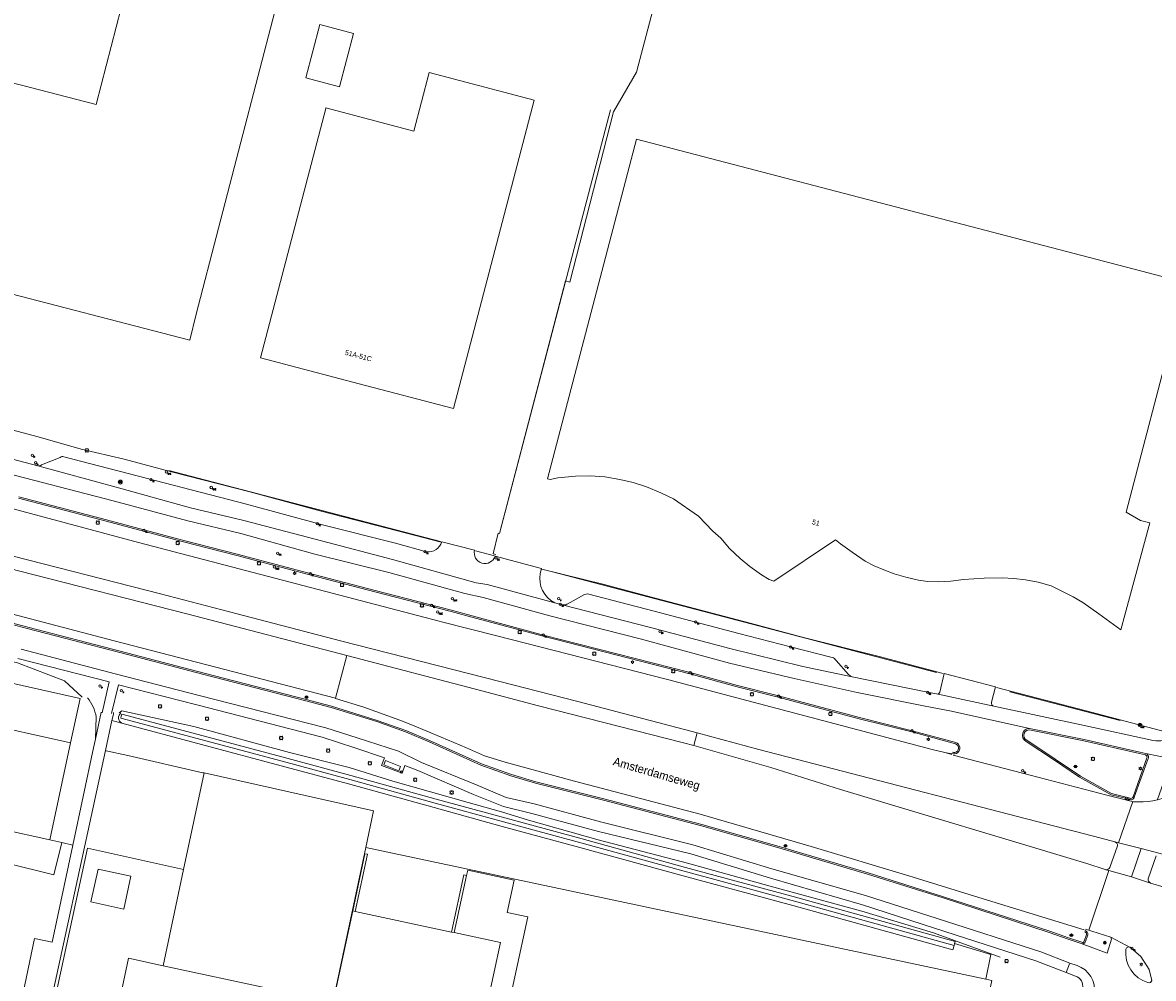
# Model space of a CAD drawing. Header units: metres. Extents: x 151448 to 154749, y 463108 to 465296.
# Tile 242 of 256: x 153315 to 153483, y 463946 to 464088. Entities that reach past the tile are written whole.
import ezdxf
from ezdxf.enums import TextEntityAlignment as Align

# ---------------------------------------------------------------- set-up
doc = ezdxf.new("R2010")
doc.units = ezdxf.units.M
doc.layers.get('0').update_dxf_attribs({"lineweight": 9})
for name, color, linetype, lineweight in [('B-ME-GR-BOOM-S', 253, 'Continuous', 9), ('B-ME-GR-HAAG-G', 253, 'Continuous', 9), ('B-ME-GW-WATERGANG_INSTEEK-G', 253, 'Continuous', 9), ('B-ME-IE-MEUBILAIR_AFVALBAK-S', 253, 'Continuous', 9), ('B-ME-IE-MEUBILAIR_BRANDKRAAN-S', 253, 'Continuous', 9), ('B-ME-IE-MEUBILAIR_LICHTMAST-S', 253, 'Continuous', 9), ('B-ME-IE-MEUBILAIR_PAAL-S', 253, 'Continuous', 9), ('B-ME-IE-MEUBILAIR_STRAATKOLK-S', 253, 'Continuous', 9), ('B-ME-IE-MEUBILAIR_TROTTOIRKOLK-S', 253, 'Continuous', 9), ('B-ME-IE-MEUBILAIR_VERKEERSBORD-S', 253, 'Continuous', 9), ('B-ME-IE-MEUBILAIR_VERKEERSLICHT-S', 253, 'Continuous', 9), ('B-ME-IE-MEUBILAIR_WEGMEUBILAIR_ZITBANK-G', 253, 'Continuous', 9), ('B-ME-IE-TERREINAFSCHEIDING_KUNSTMATIG_HEKWERK-G', 253, 'Continuous', 9), ('B-ME-KL-DATA_VERKLIKKER-S', 253, 'Continuous', 9), ('B-ME-KL-GAS_AFSLUITER-S', 253, 'Continuous', 9), ('B-ME-KL-WATER_AFSLUITER-S', 253, 'Continuous', 9), ('B-ME-RI-PUT-S', 253, 'Continuous', 9), ('B-ME-VH-KANTOPSLUITING_ELEMENT_INRIT-G', 253, 'Continuous', 9), ('B-ME-VH-KANTOPSLUITING_VOORKANTBAND-G', 253, 'Continuous', 9), ('B-ME-VH-MATERIAALGRENS-G', 253, 'Continuous', 9), ('B-ME-VH-VERHARDING_ASFALT-G', 253, 'Continuous', 9), ('B-ME-VH-VERHARDING_TEGEL-G', 253, 'Continuous', 9), ('B-PV-GR-BEPLANTING_CULTUUR_BOSPLANTSOEN-GV', 253, 'Continuous', 9), ('B-PV-GR-GROENVOORZIENING-GV', 253, 'Continuous', 9), ('B-PV-GR-HAAG-GV', 253, 'Continuous', 9), ('B-PV-IE-TERREINAFSCHEIDING_KUNSTMATIG_HEKWERK-G', 253, 'Continuous', 9), ('B-PV-IE-TERREINAFSCHEIDING_KUNSTMATIG_MUUR-G', 253, 'Continuous', 9), ('B-PV-OG-BEBOUWING-GV', 1, 'Continuous', 9), ('B-PV-OG-BEBOUWING-T18', 2, 'Continuous', 9), ('B-PV-OG-TERREIN_BEGROEID-GV', 253, 'Continuous', 9), ('B-PV-OG-TERREIN_ERF-GV', 253, 'Continuous', 9), ('B-PV-OG-TOPOGRAFIE-T18', 2, 'Continuous', 9), ('B-PV-OG-WATER-GV', 253, 'Continuous', 9), ('B-PV-VH-GESLOTENVERHARDING_ASFALT-GV', 253, 'Continuous', 9), ('B-PV-VH-ONVERHARD_ZAND-GV', 253, 'Continuous', 9), ('B-PV-VH-OPENVERHARDING_BETONSTRAATSTEEN-GV', 253, 'Continuous', 9), ('B-PV-VH-OPENVERHARDING_STRAATBAKSTEEN-GV', 253, 'Continuous', 9), ('B-PV-VH-OPENVERHARDING_TEGEL-GV', 253, 'Continuous', 9)]:
    doc.layers.add(name, color=color, linetype=linetype, lineweight=lineweight)
doc.styles.add('18_100', font='romans', dxfattribs={"width": 0.8, "height": 0.18})
doc.styles.add('18_200', font='romans', dxfattribs={"width": 0.8, "height": 0.36})
doc.styles.add('Drong', font='txt', dxfattribs={"height": 1.8})

# ---------------------------------------------------------------- blocks, each defined once
blk = doc.blocks.new('boom')
for centre, major_axis, start_param, end_param in [((-0.12, 0.12), (-0.0916, 0.0916), 4.266828, 8.299543), ((0.12, 0.12), (0.0916, 0.0916), 4.266828, 8.299543), ((-0.12, -0.12), (0.0916, 0.0916), 1.125235, 5.15795), ((0.12, -0.12), (-0.0916, 0.0916), 1.125235, 5.15795)]:
    blk.add_ellipse(centre, major_axis=major_axis, ratio=1, start_param=start_param, end_param=end_param)
at = {"style": '18_200', "width": 0.8}
blk.add_attdef('HOOGTE', (0.31, 0.12), '', height=0.25, dxfattribs=at)
blk = doc.blocks.new('TROTTOIRKOLK')
at = {"ltscale": 2}
blk.add_ellipse((0, 0), major_axis=(-0.127, 0.127), ratio=1, start_param=3.926991, end_param=10.210176, dxfattribs=at)
at = {"ltscale": 2, "style": '18_100', "width": 0.8}
blk.add_text('TK', height=0.216, dxfattribs=at).set_placement((0.19, -0.37))
at = {"style": '18_200', "width": 0.8}
blk.add_attdef('HOOGTE', (0.21, 0.18), '', height=0.25, dxfattribs=at)
blk = doc.blocks.new('PAAL')
at = {"ltscale": 2}
blk.add_ellipse((0, 0), major_axis=(-0.181, 0), ratio=1, start_param=3.926991, end_param=10.210176, dxfattribs=at)
at = {"ltscale": 2, "style": '18_200', "width": 0.8}
blk.add_text('P', height=0.218, dxfattribs=at).set_placement((0.22, -0.38))
at = {"style": '18_200', "width": 0.8}
blk.add_attdef('HOOGTE', (0.24, 0.2), '', height=0.25, dxfattribs=at)
blk = doc.blocks.new('STRAATKOLK')
at = {"ltscale": 2}
blk.add_ellipse((0, 0), major_axis=(-0.127, 0.127), ratio=1, start_param=3.926991, end_param=10.210176, dxfattribs=at)
at = {"ltscale": 2, "style": '18_100', "width": 0.8}
blk.add_text('SK', height=0.216, dxfattribs=at).set_placement((0.19, -0.37))
at = {"style": '18_200', "width": 0.8}
blk.add_attdef('HOOGTE', (0.29, 0.21), '', height=0.25, dxfattribs=at)
blk = doc.blocks.new('LICHTMAST')
at = {"ltscale": 0.1}
for p, q in [((-0.11, 0.06), (-0.22, 0.13)), ((0, 0.13), (0, 0.25)), ((0.11, 0.06), (0.22, 0.13)), ((-0.11, -0.06), (-0.22, -0.13)), ((0, -0.13), (0, -0.25)), ((0.11, -0.06), (0.22, -0.13))]:
    blk.add_line(p, q, dxfattribs=at)
blk.add_circle((0, 0), 0.127, dxfattribs=at)
at = {"style": '18_200', "width": 0.8}
blk.add_attdef('HOOGTE', (0.25, 0.24), '', height=0.25, dxfattribs=at)
blk = doc.blocks.new('verkeersbord')
blk.add_line((-0.3, 0), (0.3, 0))
for radius in [0.2, 0.0745]:
    blk.add_circle((0, 0), radius)
at = {"style": '18_200', "width": 0.8}
blk.add_attdef('HOOGTE', (0.24, 0.18), '', height=0.25, dxfattribs=at)
blk = doc.blocks.new('kabelverklikker')
at = {"ltscale": 2}
blk.add_ellipse((0, 0), major_axis=(-0.127, 0.127), ratio=1, start_param=3.926991, end_param=10.210176, dxfattribs=at)
at = {"ltscale": 2, "style": '18_100', "width": 0.8}
blk.add_text('KLIC', height=0.216, dxfattribs=at).set_placement((0.19, -0.37))
at = {"style": '18_200', "width": 0.8}
blk.add_attdef('HOOGTE', (0.26, 0.12), '', height=0.25, dxfattribs=at)
blk = doc.blocks.new('put')
at = {"color": 0, "ltscale": 0.5}
for p, q in [((-0.3, 0.06), (-0.06, 0.05)), ((-0.3, 0.03), (-0.03, 0.03)), ((-0.3, 0), (0, 0)), ((-0.29, 0.08), (-0.08, 0.08)), ((-0.28, 0.11), (-0.11, 0.11)), ((-0.27, 0.14), (-0.14, 0.14)), ((-0.27, 0.14), (-0.14, 0.14)), ((-0.25, 0.16), (-0.16, 0.16)), ((-0.23, 0.19), (-0.19, 0.19)), ((0, 0), (0.3, 0)), ((0.03, 0.03), (0.3, 0.03)), ((0.05, 0.05), (0.29, 0.05)), ((0.08, 0.08), (0.29, 0.08)), ((0.11, 0.11), (0.28, 0.11)), ((0.14, 0.14), (0.27, 0.14)), ((0.16, 0.16), (0.25, 0.16)), ((0.19, 0.19), (0.23, 0.19)), ((-0.3, -0.03), (-0.03, -0.03)), ((-0.3, -0.05), (-0.05, -0.05)), ((-0.29, -0.08), (-0.08, -0.08)), ((-0.28, -0.11), (-0.11, -0.11)), ((-0.27, -0.14), (-0.14, -0.14)), ((-0.25, -0.16), (-0.16, -0.16)), ((-0.23, -0.19), (-0.19, -0.19)), ((0.03, -0.03), (0.3, -0.03)), ((0.05, -0.05), (0.29, -0.06)), ((0.08, -0.08), (0.29, -0.08)), ((0.11, -0.11), (0.28, -0.11)), ((0.14, -0.14), (0.27, -0.14)), ((0.16, -0.16), (0.25, -0.16)), ((0.19, -0.19), (0.23, -0.19))]:
    blk.add_line(p, q, dxfattribs=at)
at = {"ltscale": 0.5}
for p, q in [((-0.21, 0.21), (0.21, -0.21)), ((0.21, 0.21), (-0.21, -0.21))]:
    blk.add_line(p, q, dxfattribs=at)
blk.add_ellipse((0, 0), major_axis=(-0.212, 0.212), ratio=1, start_param=3.926991, end_param=10.210176, dxfattribs=at)
at = {"style": '18_200', "width": 0.8}
blk.add_attdef('HOOGTE', (0.4, 0.26), '', height=0.25, dxfattribs=at)
blk = doc.blocks.new('gasafsluiter')
at = {"ltscale": 2}
blk.add_ellipse((0, 0), major_axis=(-0.181, 0), ratio=1, start_param=3.926991, end_param=10.210176, dxfattribs=at)
at = {"ltscale": 2, "style": '18_200', "width": 0.8}
blk.add_text('GAS', height=0.218, dxfattribs=at).set_placement((0.22, -0.38))
at = {"style": '18_200', "width": 0.8}
blk.add_attdef('HOOGTE', (0.27, 0.13), '', height=0.25, dxfattribs=at)
blk = doc.blocks.new('waterafsluiter')
at = {"ltscale": 2}
blk.add_ellipse((0, 0), major_axis=(-0.127, 0.127), ratio=1, start_param=1.570796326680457, end_param=7.853981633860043, dxfattribs=at)
at = {"ltscale": 2, "style": '18_200', "width": 0.8}
blk.add_text('WA', height=0.216, dxfattribs=at).set_placement((0.16, -0.32))
at = {"style": '18_200', "width": 0.8}
blk.add_attdef('HOOGTE', (0.23, 0.16), '', height=0.25, dxfattribs=at)
blk = doc.blocks.new('BRANDKRAAN')
at = {"ltscale": 2}
blk.add_ellipse((0, 0), major_axis=(-0.127, 0.127), ratio=1, start_param=3.926991, end_param=10.210176, dxfattribs=at)
at = {"ltscale": 2, "style": '18_100', "width": 0.8}
blk.add_text('BKR', height=0.216, dxfattribs=at).set_placement((0.18, -0.38))
at = {"style": '18_200', "width": 0.8}
blk.add_attdef('HOOGTE', (0.29, 0.2), '', height=0.25, dxfattribs=at)
blk = doc.blocks.new('verkeerslicht')
h = blk.add_hatch()
h.set_pattern_fill('ANSI31', color=256, scale=0.0045, style=0)
h.set_pattern_definition([(45, (-99614.369806, -220088.543568), (-0.0101027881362, 0.0101027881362), [])])
edge = h.paths.add_edge_path()
edge.add_ellipse((0, 0), major_axis=(-0.0895, 0.0895), ratio=1, start_angle=0, end_angle=360)
edge = h.paths.add_edge_path(flags=16)
edge.add_arc((0, 0), 0.0678, 0, 360)
blk.add_circle((0, 0), 0.0678)
blk.add_ellipse((0, 0), major_axis=(0.149, 0.149), ratio=1)
blk.add_ellipse((0, 0), major_axis=(-0.0895, 0.0895), ratio=1, start_param=1.570796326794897, end_param=7.853981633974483)
at = {"style": '18_200', "width": 0.8}
blk.add_attdef('HOOGTE', (0.26, 0.21), '', height=0.25, dxfattribs=at)
blk = doc.blocks.new('afvalbak')
for radius in [0.175, 0.125]:
    blk.add_circle((0, 0), radius)
at = {"style": '18_200', "width": 0.8}
blk.add_attdef('HOOGTE', (0.24, 0.19), '', height=0.25, dxfattribs=at)

msp = doc.modelspace()

# ---------------------------------------------------------------- linework, layer by layer
at = {"layer": 'B-ME-GR-HAAG-G', "ltscale": 0.2}
for points in [[(153314.403, 464017.229), (153327.462, 464013.808), (153338.77, 464010.782), (153346.928, 464008.687), (153358.352, 464005.671), (153368.831, 464002.934), (153378.844, 464000.33), (153382.454, 463999.349), (153392.533, 463996.644), (153414.397, 463991.042), (153421.444, 463989.136), (153427.566, 463987.581), (153439.597, 463984.37), (153447.451, 463982.401), (153453.963, 463980.635, -1.039722), (153453.507, 463979.379, -1.039722)], [(153303.055, 464001.36), (153315.775, 463997.992), (153329.534, 463994.411), (153342.078, 463991.159), (153357.233, 463987.213), (153361.024, 463986.257), (153367.836, 463984.131), (153372.115, 463982.62), (153375.632, 463981.118), (153383.348, 463977.669), (153387.822, 463976.071), (153391.484, 463974.993), (153401.568, 463972.431), (153416.194, 463968.642), (153427.716, 463965.33), (153440.94, 463961.431), (153452.187, 463957.88), (153467.996, 463952.747), (153470.817, 463951.731), (153472.798, 463951.093, 0.6618969), (153473.109, 463951.243), (153473.492, 463952.227, 0.3108804), (153473.193, 463952.65)]]:
    msp.add_lwpolyline(points, format="xyb", dxfattribs=at)
msp.add_lwpolyline([(153479.976, 463972.564), (153477.211, 463973.235), (153472.563, 463975.841), (153468.834, 463978.37), (153464.613, 463981.173, -0.9531123), (153465.193, 463982.683), (153473.106, 463981.09), (153481.388, 463979.194), (153482.257, 463978.98, -0.4396938), (153482.489, 463978.532), (153480.411, 463972.736, -0.5282478)], format="xyb", close=True, dxfattribs=at)
at = {"layer": 'B-ME-GW-WATERGANG_INSTEEK-G'}
for points in [[(153323.898, 463987.589), (153321.283, 463990.038), (153314.25, 463992.673), (153301.469, 463995.594), (153285.815, 463999.334), (153272.302, 464002.308), (153261.41, 464004.813), (153239.432, 464009.19), (153227.24, 464008.959), (153216.948, 464011.565), (153202.888, 464014.09), (153189.703, 464017.323), (153181.22, 464018.888)], [(153460.61, 463948.883), (153450.678, 463952.514), (153440.036, 463955.705), (153426.378, 463959.451), (153414.029, 463962.861), (153400.767, 463966.36), (153390.377, 463969.264), (153386.336, 463970.498), (153381.397, 463971.883), (153370.146, 463975.08), (153363.665, 463977.131), (153354.766, 463979.356), (153340.501, 463983.231), (153329.819, 463985.53), (153329.379, 463985.248)]]:
    msp.add_lwpolyline(points, dxfattribs=at)
at = {"layer": 'B-ME-IE-MEUBILAIR_WEGMEUBILAIR_ZITBANK-G'}
msp.add_lwpolyline([(153369.066, 463978.15), (153371.321, 463977.246), (153371.061, 463976.596), (153368.806, 463977.5)], close=True, dxfattribs=at)
at = {"layer": 'B-ME-IE-TERREINAFSCHEIDING_KUNSTMATIG_HEKWERK-G', "ltscale": 0.2}
for points in [[(153336.799, 464021.325), (153377.283, 464010.751)], [(153393.948, 464006.254), (153451.155, 463991.244)], [(153462.064, 463988.365), (153478.503, 463984.124)]]:
    msp.add_lwpolyline(points, dxfattribs=at)
at = {"layer": 'B-ME-VH-KANTOPSLUITING_ELEMENT_INRIT-G'}
for points in [[(153377.466, 464010.728), (153382.342, 464009.475)], [(153385.384, 464008.577), (153392.33, 464006.744)], [(153452.301, 463991.13), (153459.91, 463989.101)]]:
    msp.add_lwpolyline(points, dxfattribs=at)
at = {"layer": 'B-ME-VH-KANTOPSLUITING_VOORKANTBAND-G'}
for points in [[(153308.559, 464029.618), (153308.357, 464028.722, 0.4229709), (153311.577, 464023.526), (153317.273, 464022.044, 0.2717578), (153317.855, 464022.177), (153320.621, 464023.291, -0.2435087), (153321.147, 464023.378), (153348.366, 464016.333), (153359.687, 464013.254), (153370.54, 464010.497), (153375.185, 464009.231, 0.3677442), (153377.466, 464010.728)], [(153314.459, 464017.421), (153327.513, 464014.001), (153338.821, 464010.975), (153346.978, 464008.881), (153358.403, 464005.864), (153368.882, 464003.128), (153378.895, 464000.523), (153382.506, 463999.542), (153392.584, 463996.837), (153414.448, 463991.235), (153421.495, 463989.329), (153427.616, 463987.775), (153439.647, 463984.564), (153447.502, 463982.595), (153454.019, 463980.827, -1.0425292), (153453.432, 463979.194)], [(153382.342, 464009.475, 0.9746425), (153385.384, 464008.577)], [(153392.33, 464006.744), (153392.111, 464005.979, 0.3340291), (153394.267, 464001.642), (153395.39, 464001.336, 0.1523661), (153396.087, 464001.412), (153396.128, 464001.451), (153398.733, 464002.889, -0.0825725), (153399.17, 464002.955), (153409.106, 464000.405), (153421.717, 463997.052), (153429.416, 463995.061), (153435.599, 463993.476, -0.2156253), (153436.174, 463993.054), (153438.047, 463990.983, 0.0938946), (153438.572, 463990.609), (153449.803, 463988.317), (153451.131, 463988.057, 0.4600301), (153451.614, 463988.317), (153452.301, 463991.13)], [(153474.623, 463943.391, 0.3687131), (153472.075, 463947.617), (153471.009, 463948.003), (153466.686, 463949.658), (153451.259, 463954.614), (153440.575, 463958.038), (153426.62, 463962.047), (153414.848, 463965.608), (153401.082, 463969.032), (153391.222, 463971.69), (153387.056, 463972.645), (153382.706, 463974.467), (153374.441, 463977.862), (153371.016, 463979.53), (153364.856, 463981.522), (153360.203, 463983.031), (153341.301, 463987.835), (153328.784, 463991.083), (153314.83, 463994.72)], [(153459.91, 463989.101), (153459.34, 463986.821, 0.4282224), (153459.696, 463986.227), (153473.401, 463983.324), (153482.978, 463981.225, 0.3921332), (153488.122, 463983.844), (153489.177, 463986.465)], [(153473.262, 463952.838, -0.328561), (153473.691, 463952.187), (153473.308, 463951.203, -0.5741069), (153472.705, 463950.913), (153470.752, 463951.542), (153467.934, 463952.557)]]:
    msp.add_lwpolyline(points, format="xyb", dxfattribs=at)
for points in [[(153479.899, 463972.377), (153477.137, 463973.047), (153472.458, 463975.671), (153468.723, 463978.204), (153464.516, 463980.997, -0.938668), (153465.244, 463982.877), (153473.148, 463981.286), (153481.434, 463979.389), (153482.307, 463979.174, -0.4407096), (153482.677, 463978.464), (153480.603, 463972.679, -0.4926226)], [(153483.216, 463945.418, -0.4387725), (153482.618, 463945.086, -0.3597504), (153479.33, 463950.031, -0.6137487), (153480.058, 463950.268), (153481.587, 463948.981), (153482.812, 463947.03)]]:
    msp.add_lwpolyline(points, format="xyb", close=True, dxfattribs=at)
at = {"layer": 'B-ME-VH-MATERIAALGRENS-G', "ltscale": 0.3}
for points in [[(153317.273, 464022.044), (153328.96, 464018.872), (153340.035, 464015.785), (153347.982, 464013.9), (153359.541, 464010.879), (153370.099, 464008.102), (153382.572, 464004.609), (153384.21, 464004.36), (153395.39, 464001.336), (153408.541, 463997.971), (153420.349, 463994.842), (153431.231, 463992.143), (153438.572, 463990.609)], [(153311.224, 464021.286), (153328.514, 464016.833), (153339.65, 464013.834), (153347.508, 464011.94), (153358.535, 464008.863), (153369.556, 464006.134), (153380.878, 464003.006), (153383.623, 464002.403), (153393.559, 463999.675), (153407.017, 463996.281), (153420.292, 463992.659), (153429.943, 463990.385), (153439.309, 463988.267), (153449.433, 463986.226), (153453.123, 463985.545), (153465.244, 463982.877)], [(153451.131, 463988.057), (153459.696, 463986.227)], [(153482.307, 463979.174), (153486.208, 463978.424), (153484.053, 463972.351)]]:
    msp.add_lwpolyline(points, dxfattribs=at)
at = {"layer": 'B-ME-VH-MATERIAALGRENS-G', "ltscale": 0.3, "flags": 128}
msp.add_lwpolyline([(153477.105, 463951.855), (153480.058, 463950.268)], dxfattribs=at)
at = {"layer": 'B-ME-VH-VERHARDING_ASFALT-G'}
for points in [[(153303.005, 464001.166), (153315.724, 463997.799), (153329.484, 463994.217), (153342.028, 463990.965), (153357.183, 463987.019), (153360.97, 463986.064), (153367.773, 463983.941), (153372.042, 463982.434), (153375.552, 463980.935), (153383.273, 463977.483), (153387.76, 463975.881), (153391.431, 463974.8), (153401.518, 463972.237), (153416.141, 463968.449), (153427.66, 463965.138), (153440.882, 463961.24), (153452.126, 463957.69), (153467.934, 463952.557)], [(153326.894, 463985.257), (153327.91, 463989.856), (153314.305, 463993.329)], [(153470.949, 463947.896), (153470.468, 463946.569), (153465.946, 463948.308), (153450.833, 463953.207), (153440.132, 463956.675), (153426.43, 463960.628), (153414.537, 463964.255), (153400.8, 463967.592), (153390.887, 463970.255), (153386.656, 463971.305), (153382.176, 463973.093), (153373.871, 463976.682), (153371.929, 463977.405), (153371.556, 463976.288), (153368.48, 463977.406), (153368.939, 463978.527), (153364.49, 463980.05), (153359.634, 463981.608), (153340.993, 463986.429), (153329.324, 463989.424), (153328.285, 463985.141)], [(153473.313, 463953.033), (153477.105, 463951.855), (153477.204, 463951.54), (153476.535, 463949.468), (153472.705, 463950.913)]]:
    msp.add_lwpolyline(points, dxfattribs=at)
msp.add_lwpolyline([(153453.638, 463978.933), (153463.93, 463976.252), (153476.523, 463973.017), (153480.487, 463972.019, 0.2740491), (153490.358, 463976.711), (153490.489, 463977.144), (153491.035, 463976.976), (153491.781, 463978.837), (153493.541, 463983.057)], format="xyb", dxfattribs=at)
at = {"layer": 'B-ME-VH-VERHARDING_TEGEL-G'}
for points in [[(153308.476, 464028.689), (153317.351, 464026.326), (153323.743, 464024.531), (153330.136, 464023.044), (153336.26, 464021.364), (153337.416, 464021.072), (153348.854, 464018.158), (153359.51, 464015.262), (153370.867, 464012.374), (153377.37, 464010.675)], [(153382.456, 464009.366), (153385.312, 464008.604)], [(153392.344, 464006.649), (153401.64, 464004.336), (153409.445, 464002.271), (153423.363, 463998.609), (153431.329, 463996.484), (153442.618, 463993.617), (153452.155, 463991.088)], [(153460.056, 463989.018), (153473.451, 463985.535), (153485.253, 463982.434), (153487.33, 463987.44)]]:
    msp.add_lwpolyline(points, dxfattribs=at)
msp.add_lwpolyline([(153470.468, 463946.569), (153472.083, 463945.934, -0.3999854), (153472.799, 463943.981), (153469.607, 463933.95)], format="xyb", dxfattribs=at)
at = {"layer": 'B-PV-GR-BEPLANTING_CULTUUR_BOSPLANTSOEN-GV', "flags": 128}
msp.add_lwpolyline([(153268.39, 464001.792), (153268.165, 464000.817), (153267.937, 463999.83), (153323.582, 463987.398), (153322.172, 463980.782), (153319.088, 463966.323), (153320.853, 463965.933), (153322.505, 463965.568), (153325.589, 463980.027), (153325.87, 463981.344), (153326.001, 463984.637)], dxfattribs=at)
for points in [[(153322.172, 463980.782), (153323.582, 463987.398), (153267.937, 463999.83), (153266.359, 463992.981), (153307.855, 463983.944)], [(153319.088, 463966.323), (153322.172, 463980.782), (153307.855, 463983.944), (153266.359, 463992.981), (153263.039, 463978.573), (153304.618, 463969.518)], [(153459.22, 463949.278), (153453.837, 463950.91), (153453.757, 463950.621), (153453.57, 463949.946), (153429.721, 463956.552), (153413.392, 463960.989), (153398, 463965.223), (153386.464, 463968.351), (153376.296, 463971.148), (153363.543, 463974.677), (153353.512, 463977.372), (153329.78, 463983.708), (153328.328, 463984.096), (153327.359, 463979.637), (153327.485, 463979.609), (153330.714, 463978.896), (153341.879, 463976.334), (153342.049, 463976.295), (153367.28, 463970.663), (153366.119, 463965.22), (153458.461, 463945.599)], [(153317.472, 463934.165), (153317.969, 463934.065), (153324.684, 463965.087), (153338.99, 463961.933), (153342.049, 463976.295), (153341.879, 463976.334), (153330.714, 463978.896), (153327.485, 463979.609), (153327.359, 463979.637)]]:
    msp.add_lwpolyline(points, close=True, dxfattribs=at)
at = {"layer": 'B-PV-GR-BEPLANTING_CULTUUR_BOSPLANTSOEN-GV'}
msp.add_lwpolyline([(153326.001, 463984.637, 0.1193033), (153324.688, 463987.502, 0.1193033)], format="xyb", dxfattribs=at)
at = {"layer": 'B-PV-GR-GROENVOORZIENING-GV', "flags": 128}
for points in [[(153473.156, 463952.928), (153458.071, 463957.574), (153446.994, 463961.003), (153432.448, 463965.337), (153415.943, 463970.148), (153397.217, 463975.067), (153386.869, 463977.918), (153383.811, 463978.857), (153381.113, 463980.021), (153377.345, 463981.648), (153373.106, 463983.422), (153371.214, 463984.15), (153365.84, 463986.075), (153361.642, 463987.404), (153361.604, 463987.414), (153328.669, 463995.96), (153313.38, 464000), (153262.337, 464013.308), (153260.419, 464013.813), (153226.226, 464022.819), (153201.39, 464028.876), (153174.235, 464034.737), (153144.523, 464040.31)], [(153250.164, 464035.222), (153254.536, 464034.113), (153264.993, 464031.318), (153271.108, 464029.684), (153287.12, 464025.582), (153291.981, 464024.251), (153294.01, 464023.522), (153298.787, 464021.536), (153300.908, 464020.481), (153308.254, 464017.145), (153309.477, 464016.738), (153332.26, 464010.635), (153372.901, 464000), (153377.078, 463998.907), (153377.395, 463998.824), (153385.664, 463996.714), (153411.062, 463990.235), (153450.476, 463979.812), (153452.367, 463979.327), (153453.425, 463979.17)], [(153314.617, 464006.362), (153339.481, 464000), (153363.293, 463993.775), (153383.429, 463988.511), (153391.846, 463986.311), (153413.459, 463980.802), (153414.975, 463980.369), (153415.513, 463982.264), (153397.695, 463986.927), (153383.953, 463990.441), (153362.36, 463995.962), (153346.966, 464000), (153335.563, 464002.983), (153311.441, 464009.135)]]:
    msp.add_lwpolyline(points, dxfattribs=at)
at = {"layer": 'B-PV-GR-HAAG-GV', "flags": 128}
for points in [[(153473.156, 463952.928), (153458.071, 463957.574), (153446.994, 463961.003), (153432.448, 463965.337), (153415.943, 463970.148), (153397.217, 463975.067), (153386.869, 463977.918), (153383.811, 463978.857), (153381.113, 463980.021), (153377.345, 463981.648), (153373.106, 463983.422), (153371.214, 463984.15), (153365.84, 463986.075), (153361.642, 463987.404), (153361.604, 463987.414), (153328.669, 463995.96), (153313.38, 464000), (153262.337, 464013.308), (153260.419, 464013.813), (153226.226, 464022.819), (153201.39, 464028.876), (153174.235, 464034.737), (153144.523, 464040.31)], [(153250.164, 464035.222), (153254.536, 464034.113), (153264.993, 464031.318), (153271.108, 464029.684), (153287.12, 464025.582), (153291.981, 464024.251), (153294.01, 464023.522), (153298.787, 464021.536), (153300.908, 464020.481), (153308.254, 464017.145), (153309.477, 464016.738), (153332.26, 464010.635), (153372.901, 464000), (153377.078, 463998.907), (153377.395, 463998.824), (153385.664, 463996.714), (153411.062, 463990.235), (153450.476, 463979.812), (153452.367, 463979.327), (153453.425, 463979.17)], [(153314.617, 464006.362), (153339.481, 464000), (153363.293, 463993.775), (153383.429, 463988.511), (153391.846, 463986.311), (153413.459, 463980.802), (153414.975, 463980.369), (153415.513, 463982.264), (153397.695, 463986.927), (153383.953, 463990.441), (153362.36, 463995.962), (153346.966, 464000), (153335.563, 464002.983), (153311.441, 464009.135)]]:
    msp.add_lwpolyline(points, dxfattribs=at)
at = {"layer": 'B-PV-IE-TERREINAFSCHEIDING_KUNSTMATIG_HEKWERK-G', "flags": 128}
for points in [[(153402.565, 464075.047), (153386.055, 464011.943)], [(153342.049, 463976.296), (153338.99, 463961.933), (153324.684, 463965.087), (153317.969, 463934.065), (153323.652, 463932.918)], [(153458.461, 463945.599), (153366.119, 463965.22)]]:
    msp.add_lwpolyline(points, dxfattribs=at)
at = {"layer": 'B-PV-IE-TERREINAFSCHEIDING_KUNSTMATIG_MUUR-G', "flags": 128}
for points in [[(153364.184, 463955.776), (153366.005, 463964.275)], [(153364.575, 463955.692), (153366.396, 463964.191)], [(153366.005, 463964.275), (153366.396, 463964.191)], [(153378.915, 463952.611), (153380.741, 463961.11)], [(153379.306, 463952.527), (153381.132, 463961.026)], [(153381.132, 463961.026), (153380.741, 463961.11)]]:
    msp.add_lwpolyline(points, dxfattribs=at)
at = {"layer": 'B-PV-OG-BEBOUWING-GV', "flags": 128}
for points in [[(153302.611, 464034.182), (153305.699, 464046.038), (153298.46, 464047.923), (153298.755, 464049.055), (153291.739, 464050.882), (153292.316, 464053.098), (153309.268, 464048.698), (153339.908, 464040.746), (153340.852, 464044.588), (153347.507, 464070.229), (153360.193, 464118.897)], [(153331.173, 464096.002), (153325.978, 464075.817), (153264.522, 464091.767), (153259.767, 464073.091), (153269.633, 464070.557), (153266.869, 464059.941), (153267.556, 464059.762), (153266.8, 464056.859), (153263.423, 464057.738), (153263.599, 464058.416), (153263.203, 464058.519), (153261.64, 464052.519), (153258.998, 464053.207), (153257.812, 464048.649), (153260.453, 464047.961), (153258.936, 464042.132), (153258.92, 464042.067)], [(153488.174, 464049.322), (153406.469, 464070.68), (153393.205, 464020.076), (153393.603, 464019.993), (153394.729, 464020.24), (153397.393, 464020.493), (153399.571, 464020.547), (153401.723, 464020.372), (153403.967, 464020.016), (153405.937, 464019.55), (153407.965, 464018.899), (153410.073, 464018.005), (153411.969, 464017.099), (153415.674, 464014.525), (153417.817, 464012.321), (153419.036, 464011.254), (153420.292, 464009.707), (153421.909, 464008.234), (153423.33, 464007.049), (153425.051, 464005.808), (153426.219, 464005.094), (153426.922, 464004.859), (153436.111, 464011.005), (153436.836, 464010.405), (153438.554, 464009.156), (153440.536, 464007.815), (153441.847, 464007.153), (153443.29, 464006.523), (153444.828, 464005.949), (153446.552, 464005.442), (153448.481, 464005.017), (153449.856, 464004.82), (153451.41, 464004.757), (153453.261, 464004.876), (153455.162, 464005.083), (153458.244, 464005.278), (153460.897, 464005.369), (153462.658, 464005.254), (153464.405, 464005.059), (153466.279, 464004.685), (153468.202, 464004.139), (153471.497, 464002.538), (153472.938, 464001.668), (153475.34, 464000), (153478.611, 463997.601), (153479.248, 464000), (153482.911, 464013.556), (153481.536, 464013.871), (153479.392, 464015.116), (153486.687, 464043.023)], [(153352.2, 463944.128), (153335.939, 463947.603), (153330.784, 463948.704), (153329.082, 463940.734)]]:
    msp.add_lwpolyline(points, dxfattribs=at)
for points in [[(153357.202, 464079.788), (153362.203, 464078.476), (153364.286, 464086.416), (153359.286, 464087.728)], [(153391.218, 464076.461), (153375.57, 464080.567), (153373.289, 464071.875), (153360.191, 464075.313), (153360.163, 464075.208), (153350.455, 464038.121), (153365.162, 464034.261), (153379.178, 464030.583)], [(153364.184, 463955.776), (153359.603, 463934.395), (153356.706, 463920.755), (153369.063, 463918.13), (153371.96, 463931.77), (153379.782, 463930.109), (153380.661, 463934.129), (153382.151, 463933.803), (153382.117, 463933.645), (153382.428, 463933.584), (153386.179, 463951.051), (153379.306, 463952.527), (153378.915, 463952.611), (153364.575, 463955.692)]]:
    msp.add_lwpolyline(points, close=True, dxfattribs=at)
at = {"layer": 'B-PV-OG-TERREIN_BEGROEID-GV'}
for points in [[(153324.688, 463987.502, -0.1193033), (153326.001, 463984.637)], [(153329.78, 463983.708, -0.5384546), (153329.664, 463985.238, -0.5384546)], [(153329.664, 463985.238, 0.5384546), (153329.78, 463983.708)]]:
    msp.add_lwpolyline(points, format="xyb", dxfattribs=at)
at = {"layer": 'B-PV-OG-TERREIN_BEGROEID-GV', "flags": 128}
for points in [[(153326.001, 463984.637), (153325.87, 463981.344), (153326.722, 463985.34)], [(153328.579, 463985.29), (153328.541, 463985.074), (153328.328, 463984.096), (153329.78, 463983.708)], [(153453.757, 463950.621), (153429.976, 463957.208), (153413.575, 463961.664), (153398.185, 463965.898), (153386.647, 463969.026), (153376.481, 463971.823), (153363.748, 463975.347), (153353.693, 463978.048), (153329.63, 463984.473), (153329.707, 463984.763), (153329.784, 463985.053), (153353.849, 463978.628), (153363.908, 463975.925), (153376.641, 463972.401), (153398.345, 463966.476), (153413.733, 463962.244), (153430.136, 463957.786), (153453.917, 463951.199), (153453.955, 463951.316)], [(153329.78, 463983.708), (153353.512, 463977.372), (153363.543, 463974.677), (153376.296, 463971.148), (153386.464, 463968.351), (153398, 463965.223), (153413.392, 463960.989), (153429.721, 463956.552), (153453.57, 463949.946), (153453.757, 463950.621)], [(153319.088, 463966.323), (153304.618, 463969.518), (153263.039, 463978.573), (153256.836, 463951.654), (153263.528, 463950.479), (153265.281, 463959.016)], [(153315.079, 463943.581), (153316.788, 463951.666), (153319.419, 463951.096), (153322.505, 463965.568), (153320.853, 463965.933), (153319.69, 463961.126), (153305.824, 463964.534), (153306.584, 463967.976), (153276.065, 463974.706)], [(153276.065, 463974.706), (153306.584, 463967.976), (153305.824, 463964.534), (153319.69, 463961.126), (153320.853, 463965.933), (153319.088, 463966.323)], [(153453.955, 463951.316), (153453.917, 463951.199), (153453.837, 463950.91), (153459.22, 463949.278), (153459.243, 463949.383)], [(153459.243, 463949.383), (153459.22, 463949.278), (153458.461, 463945.599), (153459.366, 463945.374), (153455.572, 463927.447), (153450.484, 463904.528), (153446.376, 463885.267), (153440.256, 463857.36), (153439.738, 463854.663), (153439.511, 463853.485), (153439.341, 463852.597), (153439.539, 463852.553), (153443.336, 463851.681), (153443.387, 463851.822), (153453.334, 463883.153), (153465.566, 463921.607), (153469.487, 463933.81)]]:
    msp.add_lwpolyline(points, dxfattribs=at)
at = {"layer": 'B-PV-OG-TERREIN_ERF-GV', "flags": 128}
for points in [[(153416.643, 464119.303), (153406.463, 464080.663), (153403.025, 464074.738), (153396.504, 464049.387), (153395.904, 464049.589), (153386.055, 464011.943), (153385.875, 464011.99), (153385.092, 464008.946), (153385.487, 464008.84)], [(153385.092, 464008.946), (153385.875, 464011.99), (153386.055, 464011.943), (153395.904, 464049.589), (153396.504, 464049.387), (153403.025, 464074.738), (153406.463, 464080.663), (153416.643, 464119.303)], [(153360.193, 464118.897), (153347.507, 464070.229), (153340.852, 464044.588), (153339.908, 464040.746), (153309.268, 464048.698), (153292.316, 464053.098), (153291.739, 464050.882), (153298.755, 464049.055), (153298.46, 464047.923), (153305.699, 464046.038), (153302.611, 464034.182)], [(153264.522, 464091.767), (153325.978, 464075.817), (153331.173, 464096.002)], [(153486.687, 464043.023), (153479.392, 464015.116), (153481.536, 464013.871), (153482.911, 464013.556), (153479.248, 464000), (153478.611, 463997.601), (153475.34, 464000), (153472.938, 464001.668), (153471.497, 464002.538), (153468.202, 464004.139), (153466.279, 464004.685), (153464.405, 464005.059), (153462.658, 464005.254), (153460.897, 464005.369), (153458.244, 464005.278), (153455.162, 464005.083), (153453.261, 464004.876), (153451.41, 464004.757), (153449.856, 464004.82), (153448.481, 464005.017), (153446.552, 464005.442), (153444.828, 464005.949), (153443.29, 464006.523), (153441.847, 464007.153), (153440.536, 464007.815), (153438.554, 464009.156), (153436.836, 464010.405), (153436.111, 464011.005), (153426.922, 464004.859), (153426.219, 464005.094), (153425.051, 464005.808), (153423.33, 464007.049), (153421.909, 464008.234), (153420.292, 464009.707), (153419.036, 464011.254), (153417.817, 464012.321), (153415.674, 464014.525), (153411.969, 464017.099), (153410.073, 464018.005), (153407.965, 464018.899), (153405.937, 464019.55), (153403.967, 464020.016), (153401.723, 464020.372), (153399.571, 464020.547), (153397.393, 464020.493), (153394.729, 464020.24), (153393.603, 464019.993), (153393.205, 464020.076), (153406.469, 464070.68), (153488.174, 464049.322)], [(153357.631, 463925.348), (153366.119, 463965.22), (153367.28, 463970.663), (153342.049, 463976.295), (153338.99, 463961.933), (153335.939, 463947.603), (153352.2, 463944.128)], [(153458.461, 463945.599), (153366.119, 463965.22), (153357.631, 463925.348)], [(153359.603, 463934.395), (153364.184, 463955.776), (153366.005, 463964.275), (153366.396, 463964.191), (153364.575, 463955.692), (153378.915, 463952.611), (153380.741, 463961.11), (153381.132, 463961.026), (153381.309, 463961.85), (153388.237, 463960.347), (153387.195, 463955.543), (153390.257, 463954.886), (153381.645, 463915.006)], [(153381.645, 463915.006), (153390.257, 463954.886), (153387.195, 463955.543), (153388.237, 463960.347), (153381.309, 463961.85), (153381.132, 463961.026), (153379.306, 463952.527), (153386.179, 463951.051), (153382.428, 463933.584)]]:
    msp.add_lwpolyline(points, dxfattribs=at)
for points in [[(153357.202, 464079.788), (153359.286, 464087.728), (153364.286, 464086.416), (153362.203, 464078.476)], [(153350.455, 464038.121), (153360.163, 464075.208), (153360.191, 464075.313), (153373.289, 464071.875), (153375.57, 464080.567), (153391.218, 464076.461), (153379.178, 464030.583), (153365.162, 464034.261)], [(153364.184, 463955.776), (153364.575, 463955.692), (153366.396, 463964.191), (153366.005, 463964.275)], [(153378.915, 463952.611), (153379.306, 463952.527), (153381.132, 463961.026), (153380.741, 463961.11)]]:
    msp.add_lwpolyline(points, close=True, dxfattribs=at)
at = {"layer": 'B-PV-OG-WATER-GV', "flags": 128}
msp.add_lwpolyline([(153329.707, 463984.763), (153329.63, 463984.473), (153353.693, 463978.048), (153363.748, 463975.347), (153376.481, 463971.823), (153386.647, 463969.026), (153398.185, 463965.898), (153413.575, 463961.664), (153429.976, 463957.208), (153453.757, 463950.621), (153453.837, 463950.91), (153453.917, 463951.199), (153430.136, 463957.786), (153413.733, 463962.244), (153398.345, 463966.476), (153376.641, 463972.401), (153363.908, 463975.925), (153353.849, 463978.628), (153329.784, 463985.053)], close=True, dxfattribs=at)
at = {"layer": 'B-PV-VH-GESLOTENVERHARDING_ASFALT-GV', "flags": 128}
for points in [[(153142.281, 464049.219), (153165.824, 464044.998), (153190.98, 464039.777), (153194.647, 464038.942), (153222.105, 464032.399), (153239.817, 464027.775), (153262.536, 464021.904), (153295.606, 464013.357), (153311.441, 464009.135), (153335.563, 464002.983), (153346.966, 464000), (153362.36, 463995.962), (153383.953, 463990.441), (153397.695, 463986.927), (153415.513, 463982.264), (153424.673, 463979.805), (153475.65, 463966.613), (153477.684, 463966.054), (153478.237, 463965.909), (153480.366, 463972.049)], [(153144.523, 464040.31), (153174.235, 464034.737), (153201.39, 464028.876), (153226.226, 464022.819), (153260.419, 464013.813), (153262.337, 464013.308), (153313.38, 464000), (153328.669, 463995.96), (153361.604, 463987.414), (153363.293, 463993.775), (153339.481, 464000), (153314.617, 464006.362), (153287.721, 464013.326), (153262.05, 464020.055), (153256.292, 464021.564), (153211.505, 464033.121), (153191.622, 464037.55), (153178.715, 464040.307), (153149.688, 464045.855)], [(153453.435, 463979.048), (153452.367, 463979.327), (153450.476, 463979.812), (153411.062, 463990.235), (153385.664, 463996.714), (153377.395, 463998.824), (153377.078, 463998.907), (153372.901, 464000), (153332.26, 464010.635), (153309.477, 464016.738), (153308.254, 464017.145), (153300.908, 464020.481), (153298.787, 464021.536), (153294.01, 464023.522), (153291.981, 464024.251), (153287.12, 464025.582), (153271.108, 464029.684), (153264.993, 464031.318), (153254.536, 464034.113), (153250.164, 464035.222)], [(153473.81, 463952.879), (153476.809, 463961.771), (153476.352, 463961.899), (153476.26, 463961.925), (153473.506, 463962.803), (153436.862, 463973.839), (153426.454, 463977.095), (153414.975, 463980.369), (153413.459, 463980.802), (153391.846, 463986.311), (153383.429, 463988.511), (153363.293, 463993.775), (153361.604, 463987.414), (153361.642, 463987.404), (153365.84, 463986.075), (153371.214, 463984.15), (153373.106, 463983.422), (153377.345, 463981.648), (153381.113, 463980.021), (153383.811, 463978.857), (153386.869, 463977.918), (153397.217, 463975.067), (153415.943, 463970.148), (153432.448, 463965.337), (153446.994, 463961.003), (153458.071, 463957.574), (153473.156, 463952.928)], [(153326.722, 463985.34), (153325.87, 463981.344), (153325.589, 463980.027), (153322.505, 463965.568), (153319.419, 463951.096), (153316.788, 463951.666), (153315.079, 463943.581)], [(153317.472, 463934.165), (153327.359, 463979.637), (153328.328, 463984.096), (153328.541, 463985.074), (153328.579, 463985.29)], [(153480.366, 463972.049), (153478.237, 463965.909), (153481.598, 463965.03), (153484.431, 463964.284), (153487.227, 463963.513)], [(153484.431, 463964.284), (153481.598, 463965.03), (153480.171, 463960.827), (153483.026, 463959.915)], [(153482.674, 463960.557), (153483.835, 463963.969)], [(153483.026, 463959.915), (153480.171, 463960.827), (153476.809, 463961.771), (153473.81, 463952.879)], [(153485.559, 463959.267), (153485.059, 463959.312), (153483.026, 463959.915)]]:
    msp.add_lwpolyline(points, dxfattribs=at)
at = {"layer": 'B-PV-VH-GESLOTENVERHARDING_ASFALT-GV'}
msp.add_lwpolyline([(153483.026, 463959.915, -0.3764972), (153482.674, 463960.557)], format="xyb", dxfattribs=at)
at = {"layer": 'B-PV-VH-ONVERHARD_ZAND-GV', "flags": 128}
msp.add_lwpolyline([(153331.151, 463960.926), (153326.264, 463961.984), (153325.206, 463957.097), (153330.093, 463956.039)], close=True, dxfattribs=at)
at = {"layer": 'B-PV-VH-OPENVERHARDING_BETONSTRAATSTEEN-GV', "flags": 128}
msp.add_lwpolyline([(153453.425, 463979.17), (153452.367, 463979.327), (153453.435, 463979.048)], dxfattribs=at)
at = {"layer": 'B-PV-VH-OPENVERHARDING_STRAATBAKSTEEN-GV', "flags": 128}
for points in [[(153415.513, 463982.264), (153414.975, 463980.369), (153426.454, 463977.095), (153436.862, 463973.839), (153473.506, 463962.803), (153476.26, 463961.925), (153476.352, 463961.899)], [(153477.684, 463966.054), (153475.65, 463966.613), (153424.673, 463979.805), (153415.513, 463982.264)], [(153476.963, 463962.225), (153478.074, 463965.438)], [(153483.835, 463963.969), (153482.674, 463960.557)], [(153483.026, 463959.915), (153485.059, 463959.312), (153485.559, 463959.267)]]:
    msp.add_lwpolyline(points, dxfattribs=at)
at = {"layer": 'B-PV-VH-OPENVERHARDING_STRAATBAKSTEEN-GV'}
for points in [[(153478.074, 463965.438, 0.3896485), (153477.684, 463966.054)], [(153476.352, 463961.899, 0.3508032), (153476.963, 463962.225)], [(153482.674, 463960.557, 0.3764972), (153483.026, 463959.915)]]:
    msp.add_lwpolyline(points, format="xyb", dxfattribs=at)
at = {"layer": 'B-PV-VH-OPENVERHARDING_TEGEL-GV', "flags": 128}
for points in [[(153476.352, 463961.899), (153476.809, 463961.771), (153480.171, 463960.827), (153481.598, 463965.03), (153478.237, 463965.909), (153477.684, 463966.054)], [(153478.074, 463965.438), (153476.963, 463962.225)]]:
    msp.add_lwpolyline(points, dxfattribs=at)
at = {"layer": 'B-PV-VH-OPENVERHARDING_TEGEL-GV'}
for points in [[(153477.684, 463966.054, -0.3896485), (153478.074, 463965.438)], [(153476.963, 463962.225, -0.3508032), (153476.352, 463961.899)]]:
    msp.add_lwpolyline(points, format="xyb", dxfattribs=at)
at = {"layer": 'B-PV-VH-OPENVERHARDING_TEGEL-GV', "flags": 128}
for points in [[(153335.939, 463947.603), (153338.99, 463961.933), (153324.684, 463965.087), (153317.969, 463934.065), (153323.652, 463932.918), (153324.364, 463932.774), (153324.388, 463932.889), (153329.085, 463931.886), (153330.891, 463940.346), (153329.082, 463940.734), (153330.784, 463948.704)], [(153331.151, 463960.926), (153330.093, 463956.039), (153325.206, 463957.097), (153326.264, 463961.984)]]:
    msp.add_lwpolyline(points, close=True, dxfattribs=at)

# ---------------------------------------------------------------- block references
at = {"layer": 'B-ME-GR-BOOM-S'}
for p in [(153324.586, 464024.326), (153326.217, 464013.568), (153338.118, 464010.526), (153350.218, 464007.516), (153362.604, 464004.288), (153374.507, 464001.241), (153389.056, 463997.269), (153400.169, 463994.052), (153411.927, 463991.445), (153423.644, 463988.014), (153335.493, 463986.207), (153342.495, 463984.379), (153435.338, 463985.08), (153353.527, 463981.504), (153360.527, 463979.625), (153366.743, 463977.744), (153474.439, 463978.395), (153373.5, 463975.3), (153378.925, 463973.388), (153461.573, 463948.298)]:
    msp.add_blockref('boom', p, dxfattribs=at)
at = {"layer": 'B-ME-IE-MEUBILAIR_AFVALBAK-S'}
msp.add_blockref('afvalbak', (153371.415, 463976.432), dxfattribs=at)
at = {"layer": 'B-ME-IE-MEUBILAIR_BRANDKRAAN-S'}
msp.add_blockref('BRANDKRAAN', (153379.035, 464002.242), dxfattribs=at)
at = {"layer": 'B-ME-IE-MEUBILAIR_LICHTMAST-S'}
for p in [(153355.535, 464006.035), (153405.861, 463992.808), (153449.928, 463981.323), (153481.504, 463976.964), (153481.628, 463947.799)]:
    msp.add_blockref('LICHTMAST', p, dxfattribs=at)
at = {"layer": 'B-ME-IE-MEUBILAIR_PAAL-S'}
for p in [(153316.458, 464023.604), (153316.948, 464022.48), (153394.861, 464002.259), (153437.643, 463992.184), (153326.539, 463989.231), (153329.739, 463988.551)]:
    msp.add_blockref('PAAL', p, dxfattribs=at)
at = {"layer": 'B-ME-IE-MEUBILAIR_STRAATKOLK-S'}
for p in [(153385.539, 464008.325), (153409.945, 463997.402), (153463.959, 463976.628)]:
    msp.add_blockref('STRAATKOLK', p, dxfattribs=at)
at = {"layer": 'B-ME-IE-MEUBILAIR_TROTTOIRKOLK-S'}
for p in [(153334.157, 464019.981), (153358.913, 464013.435), (153333.119, 464012.425), (153374.958, 464009.249), (153357.89, 464005.963), (153375.947, 464001.269), (153395.126, 464001.397), (153415.28, 463998.778), (153392.584, 463996.837), (153429.416, 463995.061), (153414.448, 463991.235), (153427.616, 463987.775), (153449.803, 463988.317), (153447.502, 463982.595), (153479.437, 463972.506), (153480.273, 463950.189)]:
    msp.add_blockref('TROTTOIRKOLK', p, dxfattribs=at)
at = {"layer": 'B-ME-IE-MEUBILAIR_VERKEERSBORD-S'}
for p in [(153357.303, 463987.594), (153481.447, 463983.505), (153471.844, 463977.267), (153428.629, 463965.472), (153471.221, 463952.125)]:
    msp.add_blockref('verkeersbord', p, dxfattribs=at)
at = {"layer": 'B-ME-IE-MEUBILAIR_VERKEERSLICHT-S'}
msp.add_blockref('verkeerslicht', (153476.197, 463951.021), dxfattribs=at)
at = {"layer": 'B-ME-KL-DATA_VERKLIKKER-S'}
for p in [(153352.504, 464006.979), (153376.849, 464000.283), (153481.347, 463983.389)]:
    msp.add_blockref('kabelverklikker', p, dxfattribs=at)
at = {"layer": 'B-ME-KL-GAS_AFSLUITER-S'}
for p in [(153336.422, 464021.113), (153343.111, 464018.804)]:
    msp.add_blockref('gasafsluiter', p, dxfattribs=at)
at = {"layer": 'B-ME-KL-WATER_AFSLUITER-S'}
msp.add_blockref('waterafsluiter', (153353.028, 464009.012), dxfattribs=at)
at = {"layer": 'B-ME-RI-PUT-S'}
msp.add_blockref('put', (153329.561, 464019.613), dxfattribs=at)

# ---------------------------------------------------------------- texts
at = {"layer": 'B-PV-OG-BEBOUWING-T18', "style": 'Drong'}
for s, rotation, p in [('51A-51C', 345.3, (153365.035, 464038.43)), ('51', 344.2, (153433.181, 464013.561))]:
    msp.add_text(s, height=0.75, rotation=rotation, dxfattribs=at).set_placement(p, align=Align.MIDDLE)
at = {"layer": 'B-PV-OG-TOPOGRAFIE-T18', "style": 'Drong'}
msp.add_text('Amsterdamseweg', height=1.25, rotation=343.8, dxfattribs=at).set_placement((153409.403, 463976.08), align=Align.MIDDLE)

doc.saveas('drawing.dxf')
